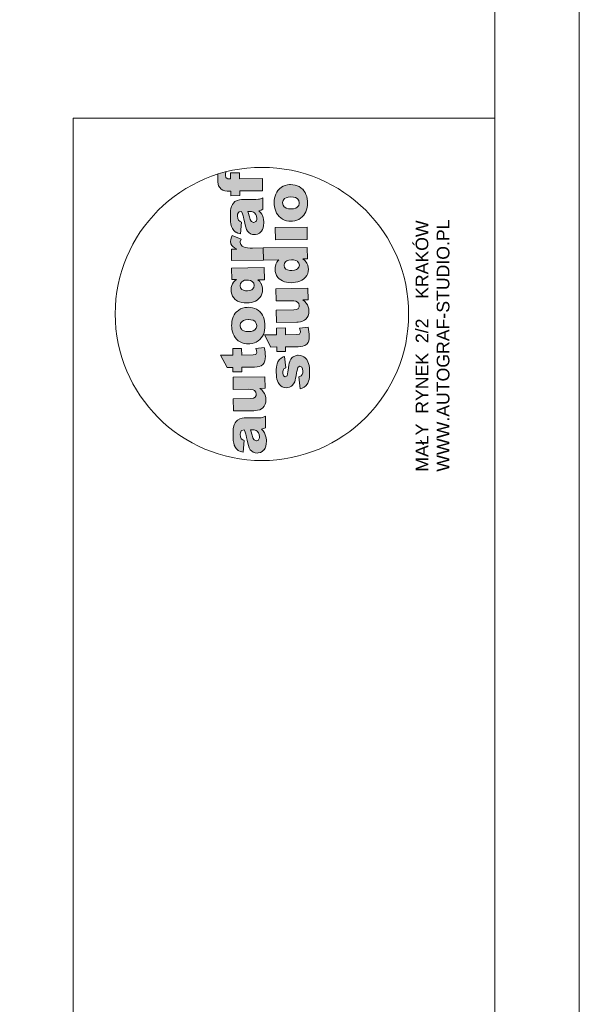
# Model space of a CAD drawing. Header units: millimetres. Extents: x 49908 to 79848, y -11883 to -3092.
# Tile 166 of 222: x 71184 to 71848, y -5334 to -4166. Entities that reach past the tile are written whole.
import ezdxf

# ---------------------------------------------------------------- set-up
doc = ezdxf.new("R2010")
doc.units = ezdxf.units.MM
doc.layers.add('A_CIENKA', color=9, linetype='Continuous', lineweight=9)
doc.styles.add('Arial', font='arial.ttf')

msp = doc.modelspace()

# ---------------------------------------------------------------- hatches: boundary and pattern name
at = {"layer": 'A_CIENKA'}
h = msp.add_hatch(color=2, dxfattribs=at)
h.dxf.hatch_style = 1
h.paths.add_polyline_path([(71450.9, -4638.3), (71450.5, -4638.3), (71447.9, -4638.7), (71445.2, -4639.5), (71445.1, -4639.5), (71442.6, -4640.8), (71440.8, -4642.5), (71439.6, -4644), (71438.5, -4646.4), (71437.8, -4649.1), (71437.5, -4651.1), (71437.3, -4653.5), (71437.2, -4656.4), (71437.2, -4659.5), (71437.3, -4661.9), (71437.5, -4664.6), (71437.9, -4667.1), (71438, -4667.6), (71438.7, -4670.4), (71439.7, -4672.5), (71439.8, -4672.8), (71441.5, -4675.1), (71443.3, -4676.7), (71444, -4677.1), (71446.2, -4678.2), (71449.1, -4678.9), (71450.4, -4665.1), (71448.8, -4664.4), (71446.9, -4662.8), (71446.1, -4660.6), (71445.8, -4657.5), (71445.9, -4655.8), (71446.8, -4653.7), (71447.7, -4653), (71450.5, -4652.5), (71451.5, -4655.2), (71452.3, -4657.6), (71452.3, -4657.6), (71452.7, -4659.2), (71453.3, -4661.5), (71454, -4664.5), (71454.7, -4668.2), (71455.5, -4671.1), (71456.5, -4673.8), (71457.6, -4675.9), (71459, -4677.4), (71460.9, -4678.8), (71463.3, -4679.6), (71466.1, -4679.9), (71467.1, -4679.8), (71469.6, -4679.2), (71471.8, -4678.1), (71473.8, -4676.2), (71474, -4676), (71475.3, -4674), (71476.1, -4671.7), (71476.7, -4669), (71476.8, -4666), (71476.8, -4664.7), (71476.5, -4662), (71475.9, -4659.4), (71475.1, -4657), (71474.5, -4655.8), (71473, -4653.6), (71471.1, -4651.5), (71473.5, -4650.9), (71475.7, -4649.8), (71475.6, -4636.2), (71474, -4637), (71471.7, -4637.7), (71470.5, -4638), (71467.6, -4638.1)])
h.paths.add_polyline_path([(71462.2, -4652.5), (71464.5, -4653.2), (71465.7, -4654), (71467.5, -4656.1), (71468.3, -4658), (71468.7, -4660.6), (71468.6, -4661.9), (71467.6, -4664.1), (71467.3, -4664.5), (71464.9, -4665.4), (71464.5, -4665.3), (71462.2, -4664.2), (71461.9, -4663.8), (71460.8, -4661.9), (71459.8, -4658.6), (71459.5, -4657.5), (71458.7, -4654.9), (71457.9, -4652.4), (71460.2, -4652.4)], flags=16)
h.paths.add_polyline_path([(71463.3, -4613.8), (71461.3, -4614.8), (71458.3, -4615.2), (71437.5, -4615.4), (71437.7, -4630), (71461.7, -4629.7), (71463.4, -4629.6), (71466.3, -4629.2), (71468.8, -4628.5), (71471, -4627.5), (71472.7, -4626.1), (71474.2, -4624.3), (71475.3, -4622.1), (71476, -4619.6), (71476.2, -4616.7), (71476, -4614), (71475.4, -4611.4), (71474.5, -4609.2), (71473.1, -4607.1), (71471.3, -4605.1), (71469.1, -4603.2), (71475.2, -4603.1), (71475, -4589.6), (71437.2, -4590), (71437.4, -4604.5), (71455.6, -4604.3), (71458.3, -4604.4), (71460.9, -4604.9), (71462.8, -4605.8), (71464.2, -4607.6), (71464.8, -4610.1), (71464.6, -4611.7)])
h.paths.add_polyline_path([(71436.8, -4555.8), (71436.9, -4563.8), (71422.5, -4563.9), (71430.1, -4578.4), (71437.1, -4578.3), (71437.1, -4583.6), (71447.8, -4583.5), (71447.7, -4578.1), (71461, -4578), (71462.7, -4578), (71465.7, -4577.7), (71468.2, -4577.3), (71470.1, -4576.6), (71470.6, -4576.4), (71472.7, -4574.9), (71474.3, -4572.8), (71474.3, -4572.7), (71475.1, -4570.7), (71475.5, -4568.1), (71475.6, -4564.8), (71475.5, -4562.9), (71475.2, -4560.3), (71474.9, -4557.6), (71474.3, -4554.8), (71464.3, -4556), (71464.9, -4558.2), (71465.3, -4560.8), (71464.1, -4563), (71463.7, -4563.1), (71460.9, -4563.5), (71447.5, -4563.6), (71447.4, -4555.7)])
h.paths.add_polyline_path([(71442, -4511.9), (71441.5, -4512.3), (71439.9, -4514.1), (71438.6, -4516), (71437.5, -4518.2), (71436.6, -4520.7), (71436, -4523.3), (71435.7, -4526.1), (71435.6, -4529.1), (71435.7, -4530.7), (71436, -4533.5), (71436.6, -4536.2), (71437.4, -4538.6), (71438.4, -4540.9), (71439.8, -4542.9), (71441.6, -4545), (71443.5, -4546.6), (71445.6, -4548), (71447.9, -4549.1), (71450.4, -4549.9), (71453, -4550.3), (71455.7, -4550.4), (71457.3, -4550.4), (71460, -4550), (71462.5, -4549.3), (71464.8, -4548.3), (71466.9, -4546.9), (71468.9, -4545.3), (71470.7, -4543.4), (71472, -4541.4), (71473.2, -4539.2), (71474, -4536.8), (71474.7, -4534.3), (71475, -4531.5), (71475.1, -4528.6), (71475, -4526.6), (71474.7, -4523.8), (71474.2, -4521.2), (71473.3, -4518.7), (71472.3, -4516.5), (71470.9, -4514.5), (71469.3, -4512.6), (71469.2, -4512.5), (71467.3, -4510.8), (71465.2, -4509.4), (71462.9, -4508.3), (71460.4, -4507.6), (71457.8, -4507.1), (71455, -4507), (71453.9, -4507.1), (71451.1, -4507.4), (71448.6, -4508), (71446.2, -4509), (71444, -4510.3)])
h.paths.add_polyline_path([(71446.1, -4531.3), (71445.6, -4528.8), (71445.6, -4528.2), (71446.2, -4525.8), (71447.9, -4523.7), (71449.7, -4522.6), (71452.2, -4521.8), (71455.3, -4521.6), (71458.5, -4521.8), (71461, -4522.4), (71462.9, -4523.5), (71463.4, -4523.9), (71464.8, -4526.1), (71465.3, -4528.6), (71465.3, -4529.3), (71464.6, -4531.8), (71463, -4533.8), (71461.1, -4535), (71458.6, -4535.6), (71455.5, -4535.9), (71452.5, -4535.7), (71450, -4535.1), (71448.1, -4534), (71447.5, -4533.4)], flags=16)
h.paths.add_polyline_path([(71435.6, -4460.4), (71435.8, -4474), (71441.4, -4473.9), (71439.7, -4475.4), (71437.8, -4477.3), (71436.5, -4479.3), (71435.8, -4481.2), (71435.2, -4483.7), (71435.1, -4486.6), (71435.2, -4488.8), (71435.8, -4491.4), (71436.7, -4493.8), (71438.1, -4495.9), (71439.9, -4497.8), (71440.8, -4498.5), (71442.7, -4499.7), (71445, -4500.7), (71447.5, -4501.3), (71450.3, -4501.8), (71453.4, -4501.9), (71456.2, -4501.7), (71459, -4501.3), (71461.5, -4500.6), (71463.7, -4499.6), (71465.8, -4498.4), (71467.1, -4497.3), (71469, -4495.4), (71470.4, -4493.4), (71471.5, -4491.1), (71472.1, -4488.7), (71472.2, -4486.1), (71472, -4483.9), (71471.4, -4481.3), (71470.4, -4478.9), (71470.2, -4478.6), (71468.8, -4476.6), (71466.6, -4474.6), (71474.5, -4474.5), (71474.3, -4460)])
h.paths.add_polyline_path([(71446.1, -4484), (71445.5, -4481.3), (71446.1, -4478.8), (71447.6, -4476.7), (71448.7, -4475.9), (71451, -4475), (71454, -4474.7), (71455.5, -4474.7), (71458.1, -4475.3), (71460.1, -4476.4), (71461.7, -4478.5), (71462.2, -4481), (71461.8, -4483.5), (71460.3, -4485.6), (71459.5, -4486.2), (71457.3, -4487.1), (71454.3, -4487.4), (71452.1, -4487.3), (71449.5, -4486.8), (71447.6, -4485.8)], flags=16)
h.paths.add_polyline_path([(71460.5, -4436.7), (71457.6, -4436.7), (71454.5, -4436.5), (71451.8, -4436), (71449.7, -4435.4), (71448, -4434.6), (71448, -4434.5), (71446.3, -4432.7), (71445.6, -4430.2), (71445.8, -4429), (71446.7, -4426.1), (71436.3, -4421.8), (71435.4, -4423.9), (71434.6, -4426.4), (71434.4, -4428.8), (71434.4, -4429), (71434.8, -4431.7), (71435.9, -4433.9), (71436.8, -4434.9), (71438.8, -4436.4), (71441.6, -4437.9), (71435.4, -4438), (71435.5, -4451.6), (71473.3, -4451.1), (71473.1, -4436.6)])
h.paths.add_polyline_path([(71447.7, -4379.3), (71447.3, -4379.3), (71444.8, -4379.6), (71442.1, -4380.4), (71442, -4380.4), (71439.5, -4381.7), (71437.6, -4383.4), (71436.5, -4385), (71435.3, -4387.3), (71434.6, -4390), (71434.3, -4392), (71434.2, -4394.5), (71434.1, -4397.3), (71434.1, -4400.5), (71434.1, -4402.8), (71434.4, -4405.5), (71434.7, -4408), (71434.8, -4408.5), (71435.6, -4411.3), (71436.5, -4413.5), (71436.7, -4413.7), (71438.3, -4416), (71440.2, -4417.7), (71440.8, -4418), (71443.1, -4419.1), (71445.9, -4419.8), (71447.2, -4406), (71445.7, -4405.3), (71443.8, -4403.7), (71442.9, -4401.5), (71442.6, -4398.5), (71442.7, -4396.7), (71443.7, -4394.6), (71444.6, -4393.9), (71447.4, -4393.5), (71448.4, -4396.1), (71449.1, -4398.6), (71449.1, -4398.6), (71449.6, -4400.1), (71450.1, -4402.4), (71450.8, -4405.4), (71451.6, -4409.1), (71452.3, -4412), (71453.3, -4414.7), (71454.5, -4416.8), (71455.8, -4418.4), (71457.8, -4419.7), (71460.2, -4420.5), (71463, -4420.8), (71463.9, -4420.7), (71466.4, -4420.2), (71468.6, -4419), (71470.6, -4417.2), (71470.9, -4416.9), (71472.1, -4414.9), (71473, -4412.6), (71473.5, -4409.9), (71473.7, -4406.9), (71473.6, -4405.7), (71473.3, -4402.9), (71472.8, -4400.3), (71472, -4398), (71471.3, -4396.7), (71469.9, -4394.6), (71468, -4392.4), (71470.4, -4391.8), (71472.6, -4390.8), (71472.4, -4377.2), (71470.9, -4377.9), (71468.6, -4378.6), (71467.4, -4378.9), (71464.4, -4379.1)])
h.paths.add_polyline_path([(71454.7, -4393.4), (71457, -4393.3), (71459, -4393.5), (71461.4, -4394.1), (71462.6, -4394.9), (71464.3, -4397), (71465.1, -4398.9), (71465.5, -4401.5), (71465.4, -4402.8), (71464.5, -4405), (71464.1, -4405.4), (71461.7, -4406.3), (71461.3, -4406.3), (71459, -4405.1), (71458.7, -4404.8), (71457.7, -4402.8), (71456.6, -4399.6), (71456.3, -4398.4), (71455.5, -4395.8)], flags=16)
h.paths.add_polyline_path([(71434.3, -4347.7), (71434.3, -4354.6), (71433.4, -4354.6), (71431, -4354.5), (71428.8, -4353.3), (71428.2, -4350.5), (71428.3, -4349.2), (71428.6, -4346.3, 0.013685), (71419.4, -4348.9), (71419.2, -4351.4), (71419.1, -4353.8), (71419.1, -4355.9), (71419.2, -4358.3), (71419.6, -4361), (71420.2, -4363.1), (71421.4, -4365.1), (71423.1, -4366.9), (71425, -4368), (71427.7, -4368.7), (71430.2, -4369.1), (71432.8, -4369.2), (71434.5, -4369.1), (71434.6, -4374.6), (71445.2, -4374.4), (71445.1, -4369), (71472.3, -4368.7), (71472.1, -4354.2), (71445, -4354.5), (71444.9, -4347.6)])
h.paths.add_polyline_path([(71490.3, -4368.5), (71489, -4370.5), (71487.9, -4372.7), (71487, -4375.1), (71486.4, -4377.7), (71486.1, -4380.5), (71486, -4383.5), (71486.1, -4385.1), (71486.4, -4387.9), (71487, -4390.6), (71487.8, -4393), (71488.9, -4395.3), (71490.2, -4397.3), (71492, -4399.4), (71493.9, -4401), (71496, -4402.4), (71498.3, -4403.5), (71500.8, -4404.3), (71503.4, -4404.7), (71506.2, -4404.8), (71507.8, -4404.8), (71510.4, -4404.4), (71512.9, -4403.7), (71515.2, -4402.7), (71517.3, -4401.4), (71519.3, -4399.7), (71521.1, -4397.7), (71522.5, -4395.8), (71523.6, -4393.6), (71524.5, -4391.3), (71525.1, -4388.7), (71525.5, -4385.9), (71525.5, -4383), (71525.5, -4381.1), (71525.2, -4378.2), (71524.6, -4375.6), (71523.7, -4373.1), (71522.7, -4370.9), (71521.3, -4368.9), (71519.8, -4367), (71519.7, -4366.9), (71517.7, -4365.2), (71515.6, -4363.8), (71513.3, -4362.8), (71510.8, -4362), (71508.2, -4361.6), (71505.4, -4361.4), (71504.3, -4361.5), (71501.6, -4361.8), (71499, -4362.4), (71496.7, -4363.4), (71494.5, -4364.7), (71492.4, -4366.3), (71491.9, -4366.7)])
h.paths.add_polyline_path([(71496, -4383.2), (71496, -4382.6), (71496.7, -4380.2), (71498.3, -4378.1), (71500.1, -4377), (71502.6, -4376.3), (71505.7, -4376), (71508.9, -4376.2), (71511.4, -4376.8), (71513.3, -4377.9), (71513.8, -4378.4), (71515.3, -4380.5), (71515.8, -4383), (71515.7, -4383.7), (71515.1, -4386.1), (71513.4, -4388.2), (71513.4, -4388.2), (71511.5, -4389.3), (71509, -4390.1), (71506, -4390.3), (71502.9, -4390.2), (71500.4, -4389.5), (71498.5, -4388.3), (71497.9, -4387.8), (71496.5, -4385.7)], flags=16)
h.paths.add_polyline_path([(71487.3, -4412.5), (71487.4, -4427), (71525.2, -4426.6), (71525.1, -4412.1)])
h.paths.add_polyline_path([(71473.1, -4436.6), (71473.3, -4451.1), (71491.5, -4450.9), (71490.9, -4451.4), (71489.3, -4453.5), (71488.1, -4455.9), (71487.8, -4456.7), (71487.2, -4459.3), (71487, -4462.1), (71487.2, -4464.6), (71487.8, -4467.1), (71488.8, -4469.4), (71490.3, -4471.5), (71492.1, -4473.4), (71493.7, -4474.6), (71495.8, -4475.8), (71498.1, -4476.7), (71500.6, -4477.3), (71503.5, -4477.7), (71506.6, -4477.8), (71508.6, -4477.7), (71511.3, -4477.3), (71513.9, -4476.7), (71516.4, -4475.9), (71518.7, -4474.8), (71520.8, -4473.5), (71521.4, -4473), (71523.3, -4471.2), (71524.7, -4469.2), (71525.8, -4466.9), (71526.3, -4464.4), (71526.5, -4461.6), (71526.4, -4459.7), (71525.8, -4457.1), (71524.8, -4454.7), (71524, -4453.5), (71522.3, -4451.6), (71519.9, -4449.6), (71525.5, -4449.5), (71525.3, -4435.9)])
h.paths.add_polyline_path([(71503.5, -4451), (71506.5, -4450.7), (71509.1, -4450.8), (71511.7, -4451.4), (71513.7, -4452.5), (71515.3, -4454.5), (71515.9, -4457), (71515.4, -4459.4), (71513.7, -4461.4), (71512.4, -4462.2), (71510.1, -4463), (71507, -4463.3), (71504.4, -4463.2), (71501.8, -4462.6), (71499.9, -4461.6), (71498.4, -4459.9), (71497.7, -4457.3), (71498.3, -4454.7), (71499.9, -4452.6), (71501.1, -4451.8)], flags=16)
h.paths.add_polyline_path([(71488.1, -4485), (71488.3, -4499.4), (71506.5, -4499.2), (71509.2, -4499.3), (71511.8, -4499.8), (71513.7, -4500.8), (71515.1, -4502.5), (71515.7, -4505), (71515.5, -4506.6), (71514.3, -4508.7), (71514.2, -4508.7), (71512.3, -4509.7), (71509.2, -4510.1), (71488.4, -4510.4), (71488.6, -4524.9), (71512.7, -4524.6), (71514.3, -4524.6), (71517.2, -4524.2), (71519.7, -4523.5), (71521.9, -4522.4), (71523.6, -4521.1), (71525.1, -4519.3), (71526.3, -4517), (71526.9, -4514.5), (71527.1, -4511.7), (71526.9, -4508.9), (71526.3, -4506.3), (71525.4, -4504.1), (71525.4, -4504), (71524, -4502), (71522.2, -4500.1), (71520, -4498.1), (71526.1, -4498), (71525.9, -4484.5)])
h.paths.add_polyline_path([(71499.4, -4539.5), (71499.3, -4531.5), (71488.7, -4531.7), (71488.8, -4539.6), (71474.4, -4539.8), (71482, -4554.2), (71489, -4554.1), (71489, -4559.5), (71499.6, -4559.3), (71499.6, -4554), (71512.9, -4553.8), (71514.5, -4553.8), (71517.6, -4553.6), (71520.1, -4553.1), (71522, -4552.5), (71522.5, -4552.3), (71524.6, -4550.8), (71526.2, -4548.7), (71526.9, -4546.6), (71527.4, -4543.9), (71527.5, -4540.7), (71527.4, -4538.8), (71527.2, -4536.1), (71526.7, -4533.5), (71526.2, -4530.7), (71516.2, -4531.9), (71516.8, -4534), (71517.2, -4536.6), (71516, -4538.8), (71515.6, -4539), (71512.8, -4539.3)])
h.paths.add_polyline_path([(71508.7, -4565.6), (71507.5, -4566.6), (71505.9, -4568.6), (71504.6, -4571.1), (71504.5, -4571.3), (71503.9, -4573.2), (71503.3, -4575.7), (71502.9, -4578.6), (71502.5, -4581.9), (71502.3, -4583.3), (71501.8, -4586.2), (71501.2, -4588.2), (71499.2, -4589.5), (71497, -4588.4), (71496.6, -4587.6), (71496.1, -4584.8), (71496.3, -4583.1), (71497.2, -4580.7), (71497.6, -4580.2), (71499.9, -4578.9), (71498.4, -4565.2), (71496.8, -4565.9), (71494.4, -4567.2), (71492.5, -4568.8), (71491.9, -4569.5), (71490.4, -4571.7), (71489.4, -4574.2), (71489, -4575.7), (71488.7, -4578), (71488.5, -4580.9), (71488.5, -4584.2), (71488.6, -4587), (71488.9, -4589.8), (71489.3, -4592.3), (71489.9, -4594.4), (71490.8, -4596.4), (71492.3, -4598.6), (71494, -4600.3), (71495.4, -4601.3), (71497.8, -4602.1), (71500.5, -4602.4), (71501.8, -4602.3), (71504.3, -4601.7), (71506.6, -4600.4), (71507.3, -4599.6), (71509.1, -4597.7), (71510.3, -4595.3), (71510.9, -4593.6), (71511.4, -4591.2), (71512, -4588.3), (71512.6, -4584.9), (71512.9, -4583.3), (71513.5, -4580.3), (71514, -4578.6), (71514.3, -4578.1), (71516.5, -4576.9), (71518.7, -4578.1), (71519.6, -4579.9), (71520, -4582.7), (71519.9, -4584.7), (71519, -4586.9), (71517.8, -4588.2), (71515.4, -4589.5), (71516.9, -4603.8), (71519.3, -4603), (71521.6, -4601.8), (71523.6, -4600.1), (71525.2, -4598.1), (71525.9, -4596.9), (71526.7, -4594.8), (71527.3, -4592.5), (71527.7, -4589.8), (71528, -4586.7), (71528, -4583.3), (71528, -4581.9), (71527.8, -4578.9), (71527.4, -4576.2), (71526.8, -4573.8), (71526, -4571.7), (71526, -4571.6), (71524.6, -4569.1), (71522.9, -4567.1), (71521, -4565.6), (71519.7, -4564.8), (71517.2, -4564), (71514.6, -4563.7), (71513.6, -4563.8), (71511.1, -4564.4)])

# ---------------------------------------------------------------- linework, layer by layer
at = {"layer": 'A_CIENKA', "color": 2}
for p, q in [((71247.7, -4282.6), (71247.7, -7192.6)), ((71747.7, -4282.6), (71747.7, -7192.6))]:
    msp.add_line(p, q, dxfattribs=at)
at = {"layer": 'A_CIENKA', "color": 2, "lineweight": 0}
for p, q in [((71419.2, -4351.4), (71419.1, -4353.8)), ((71419.1, -4353.8), (71419.1, -4355.9)), ((71419.1, -4355.9), (71419.2, -4358.3)), ((71419.4, -4348.9), (71419.2, -4351.4)), ((71428.2, -4350.5), (71428.3, -4349.2)), ((71428.8, -4353.1), (71428.2, -4350.5)), ((71428.3, -4349.2), (71428.6, -4346.3)), ((71428.9, -4353.3), (71428.8, -4353.1)), ((71431, -4354.5), (71428.9, -4353.3)), ((71433.4, -4354.6), (71431, -4354.5)), ((71434.3, -4354.6), (71433.4, -4354.6)), ((71444.9, -4347.6), (71434.3, -4347.7)), ((71434.3, -4347.7), (71434.3, -4354.6)), ((71445, -4354.5), (71444.9, -4347.6)), ((71472.1, -4354.2), (71445, -4354.5)), ((71472.3, -4368.7), (71472.1, -4354.2)), ((71419.2, -4358.3), (71419.6, -4361)), ((71419.6, -4361), (71420.2, -4363.1)), ((71420.2, -4363.1), (71421.4, -4365.1)), ((71421.4, -4365.1), (71423.1, -4366.9)), ((71423.1, -4366.9), (71425, -4368)), ((71425, -4368), (71427.7, -4368.7)), ((71491.9, -4366.7), (71490.3, -4368.5)), ((71492.4, -4366.3), (71491.9, -4366.7)), ((71494.5, -4364.7), (71492.4, -4366.3)), ((71496.7, -4363.4), (71494.5, -4364.7)), ((71499, -4362.4), (71496.7, -4363.4)), ((71501.6, -4361.8), (71499, -4362.4)), ((71504.3, -4361.5), (71501.6, -4361.8)), ((71505.4, -4361.4), (71504.3, -4361.5)), ((71508.2, -4361.6), (71505.4, -4361.4)), ((71510.8, -4362), (71508.2, -4361.6)), ((71513.3, -4362.8), (71510.8, -4362)), ((71515.6, -4363.8), (71513.3, -4362.8)), ((71517.7, -4365.2), (71515.6, -4363.8)), ((71519.7, -4366.9), (71517.7, -4365.2)), ((71519.8, -4367), (71519.7, -4366.9)), ((71521.3, -4368.9), (71519.8, -4367)), ((71427.7, -4368.7), (71430.2, -4369.1)), ((71430.2, -4369.1), (71432.8, -4369.2)), ((71432.8, -4369.2), (71434.5, -4369.1)), ((71434.5, -4369.1), (71434.6, -4374.6)), ((71434.6, -4374.6), (71445.2, -4374.4)), ((71444.8, -4379.6), (71442.1, -4380.4)), ((71447.3, -4379.3), (71444.8, -4379.6)), ((71445.1, -4369), (71472.3, -4368.7)), ((71445.2, -4374.4), (71445.1, -4369)), ((71447.7, -4379.3), (71447.3, -4379.3)), ((71464.4, -4379.1), (71447.7, -4379.3)), ((71467.4, -4378.9), (71464.4, -4379.1)), ((71468.6, -4378.6), (71467.4, -4378.9)), ((71470.9, -4377.9), (71468.6, -4378.6)), ((71472.4, -4377.2), (71470.9, -4377.9)), ((71472.6, -4390.8), (71472.4, -4377.2)), ((71486.4, -4377.7), (71486.1, -4380.5)), ((71487, -4375.1), (71486.4, -4377.7)), ((71487.9, -4372.7), (71487, -4375.1)), ((71489, -4370.5), (71487.9, -4372.7)), ((71490.3, -4368.5), (71489, -4370.5)), ((71496.7, -4380.2), (71498.3, -4378.1)), ((71498.3, -4378.1), (71500.1, -4377)), ((71500.1, -4377), (71502.6, -4376.3)), ((71502.6, -4376.3), (71505.6, -4376)), ((71505.6, -4376), (71505.8, -4376)), ((71505.8, -4376), (71508.9, -4376.2)), ((71508.9, -4376.2), (71511.4, -4376.8)), ((71511.4, -4376.8), (71513.3, -4377.9)), ((71513.3, -4377.9), (71513.8, -4378.4)), ((71513.8, -4378.4), (71515.3, -4380.5)), ((71522.7, -4370.9), (71521.3, -4368.9)), ((71523.7, -4373.1), (71522.7, -4370.9)), ((71524.6, -4375.6), (71523.7, -4373.1)), ((71525.2, -4378.2), (71524.6, -4375.6)), ((71525.5, -4381.1), (71525.2, -4378.2)), ((71434.6, -4390), (71434.3, -4392)), ((71435.3, -4387.3), (71434.6, -4390)), ((71436.5, -4385), (71435.3, -4387.3)), ((71437.6, -4383.4), (71436.5, -4385)), ((71439.5, -4381.7), (71437.6, -4383.4)), ((71442, -4380.4), (71439.5, -4381.7)), ((71442.1, -4380.4), (71442, -4380.4)), ((71470.4, -4391.8), (71472.6, -4390.8)), ((71486.1, -4380.5), (71486, -4383.5)), ((71486, -4383.5), (71486.1, -4385.1)), ((71486.1, -4385.1), (71486.4, -4387.9)), ((71486.4, -4387.9), (71487, -4390.6)), ((71487, -4390.6), (71487.8, -4393)), ((71496, -4382.6), (71496.7, -4380.2)), ((71496, -4383.2), (71496, -4382.6)), ((71496.5, -4385.7), (71496, -4383.2)), ((71497.9, -4387.8), (71496.5, -4385.7)), ((71498.5, -4388.3), (71497.9, -4387.8)), ((71500.4, -4389.5), (71498.5, -4388.3)), ((71502.9, -4390.2), (71500.4, -4389.5)), ((71506, -4390.3), (71502.9, -4390.2)), ((71509, -4390.1), (71506, -4390.3)), ((71511.5, -4389.3), (71509, -4390.1)), ((71513.4, -4388.2), (71511.5, -4389.3)), ((71515.1, -4386.1), (71513.4, -4388.2)), ((71513.4, -4388.2), (71513.4, -4388.2)), ((71515.7, -4383.7), (71515.1, -4386.1)), ((71515.3, -4380.5), (71515.8, -4383)), ((71515.8, -4383), (71515.7, -4383.7)), ((71523.6, -4393.6), (71524.5, -4391.3)), ((71524.5, -4391.3), (71525.1, -4388.7)), ((71525.1, -4388.7), (71525.5, -4385.9)), ((71525.5, -4383), (71525.5, -4381.1)), ((71525.5, -4385.9), (71525.5, -4383)), ((71434.2, -4394.5), (71434.1, -4397.3)), ((71434.1, -4397.3), (71434.1, -4400.5)), ((71434.1, -4400.5), (71434.1, -4402.8)), ((71434.1, -4402.8), (71434.4, -4405.5)), ((71434.3, -4392), (71434.2, -4394.5)), ((71442.6, -4398.5), (71442.7, -4396.7)), ((71442.9, -4401.5), (71442.6, -4398.5)), ((71442.7, -4396.7), (71443.7, -4394.6)), ((71443.7, -4403.7), (71442.9, -4401.5)), ((71443.7, -4394.6), (71444.6, -4393.9)), ((71444.6, -4393.9), (71447.4, -4393.5)), ((71447.4, -4393.5), (71447.4, -4393.5)), ((71447.4, -4393.5), (71448.4, -4396.1)), ((71448.4, -4396.1), (71449.1, -4398.6)), ((71449.1, -4398.6), (71449.1, -4398.6)), ((71449.1, -4398.6), (71449.6, -4400.1)), ((71449.6, -4400.1), (71450.1, -4402.4)), ((71450.1, -4402.4), (71450.8, -4405.4)), ((71454.7, -4393.4), (71457, -4393.3)), ((71455.5, -4395.8), (71454.7, -4393.4)), ((71456.3, -4398.4), (71455.5, -4395.8)), ((71456.6, -4399.6), (71456.3, -4398.4)), ((71457.7, -4402.8), (71456.6, -4399.6)), ((71457, -4393.3), (71459, -4393.5)), ((71458.7, -4404.8), (71457.7, -4402.8)), ((71459, -4393.5), (71461.4, -4394.1)), ((71461.4, -4394.1), (71462.6, -4394.9)), ((71462.6, -4394.9), (71464.3, -4397)), ((71464.3, -4397), (71465.1, -4398.9)), ((71465.4, -4402.8), (71464.5, -4405)), ((71465.1, -4398.9), (71465.5, -4401.5)), ((71465.5, -4401.5), (71465.4, -4402.8)), ((71468, -4392.4), (71470.4, -4391.8)), ((71469.9, -4394.6), (71468, -4392.4)), ((71471.3, -4396.7), (71469.9, -4394.6)), ((71472, -4398), (71471.3, -4396.7)), ((71472.8, -4400.3), (71472, -4398)), ((71473.3, -4402.9), (71472.8, -4400.3)), ((71473.6, -4405.7), (71473.3, -4402.9)), ((71487.8, -4393), (71488.9, -4395.3)), ((71488.9, -4395.3), (71490.2, -4397.3)), ((71490.2, -4397.3), (71491.8, -4399.2)), ((71491.8, -4399.2), (71491.9, -4399.3)), ((71491.9, -4399.3), (71493.9, -4401)), ((71493.9, -4401), (71496, -4402.4)), ((71496, -4402.4), (71498.3, -4403.5)), ((71512.9, -4403.7), (71515.2, -4402.7)), ((71515.2, -4402.7), (71517.3, -4401.4)), ((71517.3, -4401.4), (71519.3, -4399.7)), ((71519.3, -4399.7), (71521.1, -4397.7)), ((71521.1, -4397.7), (71522.5, -4395.8)), ((71522.5, -4395.8), (71523.6, -4393.6)), ((71434.4, -4405.5), (71434.7, -4408)), ((71434.7, -4408), (71434.8, -4408.5)), ((71434.8, -4408.5), (71435.6, -4411.3)), ((71435.6, -4411.3), (71436.5, -4413.5)), ((71436.5, -4413.5), (71436.7, -4413.7)), ((71436.7, -4413.7), (71438.3, -4416)), ((71443.8, -4403.8), (71443.7, -4403.7)), ((71445.7, -4405.3), (71443.8, -4403.8)), ((71447.2, -4406), (71445.7, -4405.3)), ((71445.9, -4419.8), (71447.2, -4406)), ((71450.8, -4405.4), (71451.6, -4409.1)), ((71451.6, -4409.1), (71452.3, -4412)), ((71452.3, -4412), (71453.3, -4414.7)), ((71453.3, -4414.7), (71454.5, -4416.8)), ((71459, -4405.1), (71458.7, -4404.8)), ((71461.3, -4406.3), (71459, -4405.1)), ((71461.7, -4406.3), (71461.3, -4406.3)), ((71464.1, -4405.4), (71461.7, -4406.3)), ((71464.5, -4405), (71464.1, -4405.4)), ((71472.1, -4414.9), (71473, -4412.6)), ((71473, -4412.6), (71473.5, -4409.9)), ((71473.5, -4409.9), (71473.7, -4406.9)), ((71473.7, -4406.9), (71473.6, -4405.7)), ((71525.1, -4412.1), (71487.3, -4412.5)), ((71487.3, -4412.5), (71487.4, -4427)), ((71498.3, -4403.5), (71500.8, -4404.3)), ((71500.8, -4404.3), (71503.4, -4404.7)), ((71503.4, -4404.7), (71506.2, -4404.8)), ((71506.2, -4404.8), (71507.8, -4404.8)), ((71507.8, -4404.8), (71510.4, -4404.4)), ((71510.4, -4404.4), (71512.9, -4403.7)), ((71525.2, -4426.6), (71525.1, -4412.1)), ((71434.6, -4426.4), (71434.4, -4428.8)), ((71435.4, -4423.9), (71434.6, -4426.4)), ((71436.3, -4421.8), (71435.4, -4423.9)), ((71446.7, -4426.1), (71436.3, -4421.8)), ((71438.3, -4416), (71440.2, -4417.7)), ((71440.2, -4417.7), (71440.8, -4418)), ((71440.8, -4418), (71443.1, -4419.1)), ((71443.1, -4419.1), (71445.9, -4419.8)), ((71445.8, -4429), (71446.7, -4426.1)), ((71454.5, -4416.8), (71455.8, -4418.4)), ((71455.8, -4418.4), (71457.8, -4419.7)), ((71457.8, -4419.7), (71460.2, -4420.5)), ((71460.2, -4420.5), (71463, -4420.8)), ((71463, -4420.8), (71463.9, -4420.7)), ((71463.9, -4420.7), (71466.4, -4420.2)), ((71466.4, -4420.2), (71468.6, -4419)), ((71468.6, -4419), (71470.6, -4417.2)), ((71470.6, -4417.2), (71470.9, -4416.9)), ((71470.9, -4416.9), (71472.1, -4414.9)), ((71487.4, -4427), (71525.2, -4426.6)), ((71434.4, -4428.8), (71434.4, -4429)), ((71434.4, -4429), (71434.8, -4431.7)), ((71434.8, -4431.7), (71435.9, -4433.9)), ((71441.6, -4437.9), (71435.4, -4438)), ((71435.4, -4438), (71435.5, -4451.6)), ((71435.9, -4433.9), (71436.8, -4434.9)), ((71436.8, -4434.9), (71438.8, -4436.4)), ((71438.8, -4436.4), (71441.6, -4437.9)), ((71445.6, -4430.2), (71445.8, -4429)), ((71446.3, -4432.7), (71445.6, -4430.2)), ((71448, -4434.5), (71446.3, -4432.7)), ((71448, -4434.6), (71448, -4434.5)), ((71449.7, -4435.4), (71448, -4434.6)), ((71451.8, -4436), (71449.7, -4435.4)), ((71454.5, -4436.5), (71451.8, -4436)), ((71457.6, -4436.7), (71454.5, -4436.5)), ((71460.5, -4436.7), (71457.6, -4436.7)), ((71473.1, -4436.6), (71460.5, -4436.7)), ((71525.3, -4435.9), (71473.1, -4436.6)), ((71473.3, -4451.1), (71473.1, -4436.6)), ((71473.1, -4436.6), (71473.3, -4451.1)), ((71525.5, -4449.5), (71525.3, -4435.9)), ((71519.9, -4449.6), (71525.5, -4449.5)), ((71522.3, -4451.6), (71519.9, -4449.6)), ((71435.5, -4451.6), (71473.3, -4451.1)), ((71474.3, -4460), (71435.6, -4460.4)), ((71435.6, -4460.4), (71435.8, -4474)), ((71473.3, -4451.1), (71491.5, -4450.9)), ((71474.5, -4474.5), (71474.3, -4460)), ((71487.2, -4459.3), (71487, -4462.1)), ((71487.8, -4456.7), (71487.2, -4459.3)), ((71488.1, -4455.9), (71487.8, -4456.7)), ((71489.3, -4453.5), (71488.1, -4455.9)), ((71490.9, -4451.4), (71489.3, -4453.5)), ((71491.5, -4450.9), (71490.9, -4451.4)), ((71497.8, -4457.2), (71498.3, -4454.7)), ((71497.8, -4457.4), (71497.8, -4457.2)), ((71498.4, -4459.9), (71497.8, -4457.4)), ((71498.3, -4454.7), (71499.9, -4452.6)), ((71499.9, -4461.6), (71498.4, -4459.9)), ((71499.9, -4452.6), (71501.1, -4451.8)), ((71501.1, -4451.8), (71503.5, -4451)), ((71503.5, -4451), (71506.5, -4450.7)), ((71506.5, -4450.7), (71509.1, -4450.8)), ((71509.1, -4450.8), (71511.7, -4451.4)), ((71511.7, -4451.4), (71513.6, -4452.4)), ((71513.7, -4461.4), (71512.4, -4462.2)), ((71513.6, -4452.4), (71513.7, -4452.5)), ((71513.7, -4452.5), (71515.3, -4454.5)), ((71515.4, -4459.4), (71513.7, -4461.4)), ((71515.3, -4454.5), (71515.9, -4457)), ((71515.9, -4457), (71515.4, -4459.4)), ((71524, -4453.5), (71522.3, -4451.6)), ((71524.8, -4454.7), (71524, -4453.5)), ((71525.8, -4457.1), (71524.8, -4454.7)), ((71526.4, -4459.7), (71525.8, -4457.1)), ((71526.5, -4461.6), (71526.4, -4459.7)), ((71487, -4462.1), (71487.2, -4464.6)), ((71487.2, -4464.6), (71487.8, -4467.1)), ((71487.8, -4467.1), (71488.8, -4469.4)), ((71488.8, -4469.4), (71490.3, -4471.5)), ((71490.3, -4471.5), (71492.1, -4473.4)), ((71501.8, -4462.6), (71499.9, -4461.6)), ((71504.4, -4463.2), (71501.8, -4462.6)), ((71507, -4463.3), (71504.4, -4463.2)), ((71510.1, -4463), (71507, -4463.3)), ((71512.4, -4462.2), (71510.1, -4463)), ((71520.8, -4473.5), (71521.4, -4473)), ((71521.4, -4473), (71523.3, -4471.2)), ((71523.3, -4471.2), (71524.7, -4469.2)), ((71524.7, -4469.2), (71525.8, -4466.9)), ((71525.8, -4466.9), (71526.3, -4464.4)), ((71526.3, -4464.4), (71526.5, -4461.6)), ((71435.2, -4483.7), (71435.1, -4486.6)), ((71435.8, -4481.2), (71435.2, -4483.7)), ((71435.8, -4474), (71441.4, -4473.9)), ((71436.5, -4479.3), (71435.8, -4481.2)), ((71437.8, -4477.3), (71436.5, -4479.3)), ((71439.7, -4475.4), (71437.8, -4477.3)), ((71441.4, -4473.9), (71439.7, -4475.4)), ((71445.5, -4481.3), (71446.1, -4478.8)), ((71445.5, -4481.4), (71445.5, -4481.3)), ((71446.1, -4484), (71445.5, -4481.4)), ((71446.1, -4478.8), (71447.6, -4476.7)), ((71447.6, -4485.8), (71446.1, -4484)), ((71447.6, -4476.7), (71448.7, -4475.9)), ((71448.7, -4475.9), (71451, -4475)), ((71451, -4475), (71454, -4474.7)), ((71454, -4474.7), (71455.5, -4474.7)), ((71455.5, -4474.7), (71458.1, -4475.3)), ((71458.1, -4475.3), (71460.1, -4476.4)), ((71460.1, -4476.4), (71461.7, -4478.5)), ((71461.8, -4483.5), (71460.3, -4485.6)), ((71461.7, -4478.5), (71462.2, -4481)), ((71462.2, -4481), (71461.8, -4483.5)), ((71466.6, -4474.6), (71474.5, -4474.5)), ((71468.8, -4476.6), (71466.6, -4474.6)), ((71470.2, -4478.6), (71468.8, -4476.6)), ((71470.4, -4478.9), (71470.2, -4478.6)), ((71471.4, -4481.3), (71470.4, -4478.9)), ((71472, -4483.9), (71471.4, -4481.3)), ((71472.2, -4486.1), (71472, -4483.9)), ((71525.9, -4484.5), (71488.1, -4485)), ((71488.1, -4485), (71488.3, -4499.4)), ((71492.1, -4473.4), (71493.7, -4474.6)), ((71493.7, -4474.6), (71495.8, -4475.8)), ((71495.8, -4475.8), (71498.1, -4476.7)), ((71498.1, -4476.7), (71500.6, -4477.3)), ((71500.6, -4477.3), (71503.5, -4477.7)), ((71503.5, -4477.7), (71506.6, -4477.8)), ((71506.6, -4477.8), (71508.6, -4477.7)), ((71508.6, -4477.7), (71511.3, -4477.3)), ((71511.3, -4477.3), (71513.9, -4476.7)), ((71513.9, -4476.7), (71516.4, -4475.9)), ((71516.4, -4475.9), (71518.7, -4474.8)), ((71518.7, -4474.8), (71520.8, -4473.5)), ((71526.1, -4498), (71525.9, -4484.5)), ((71435.1, -4486.6), (71435.2, -4488.8)), ((71435.2, -4488.8), (71435.8, -4491.4)), ((71435.8, -4491.4), (71436.7, -4493.8)), ((71436.7, -4493.8), (71438.1, -4495.9)), ((71438.1, -4495.9), (71439.9, -4497.8)), ((71449.5, -4486.8), (71447.6, -4485.8)), ((71452.1, -4487.3), (71449.5, -4486.8)), ((71454.3, -4487.4), (71452.1, -4487.3)), ((71457.3, -4487.1), (71454.3, -4487.4)), ((71459.5, -4486.2), (71457.3, -4487.1)), ((71460.3, -4485.6), (71459.5, -4486.2)), ((71467.1, -4497.3), (71469, -4495.4)), ((71469, -4495.4), (71470.4, -4493.4)), ((71470.4, -4493.4), (71471.5, -4491.1)), ((71471.5, -4491.1), (71472.1, -4488.7)), ((71472.1, -4488.7), (71472.2, -4486.1)), ((71439.9, -4497.8), (71440.8, -4498.5)), ((71440.8, -4498.5), (71442.7, -4499.7)), ((71442.7, -4499.7), (71445, -4500.7)), ((71445, -4500.7), (71447.5, -4501.3)), ((71448.6, -4508), (71446.2, -4509)), ((71447.5, -4501.3), (71450.3, -4501.8)), ((71451.1, -4507.4), (71448.6, -4508)), ((71450.3, -4501.8), (71453.4, -4501.9)), ((71453.9, -4507.1), (71451.1, -4507.4)), ((71453.4, -4501.9), (71456.2, -4501.7)), ((71455, -4507), (71453.9, -4507.1)), ((71457.8, -4507.1), (71455, -4507)), ((71456.2, -4501.7), (71459, -4501.3)), ((71460.4, -4507.6), (71457.8, -4507.1)), ((71459, -4501.3), (71461.5, -4500.6)), ((71462.9, -4508.3), (71460.4, -4507.6)), ((71461.5, -4500.6), (71463.7, -4499.6)), ((71463.7, -4499.6), (71465.8, -4498.4)), ((71465.8, -4498.4), (71467.1, -4497.3)), ((71488.3, -4499.4), (71506.5, -4499.2)), ((71506.5, -4499.2), (71509.2, -4499.3)), ((71509.2, -4499.3), (71511.8, -4499.8)), ((71511.8, -4499.8), (71513.7, -4500.8)), ((71513.7, -4500.8), (71515.1, -4502.5)), ((71515.5, -4506.6), (71514.3, -4508.7)), ((71515.1, -4502.5), (71515.7, -4505)), ((71515.7, -4505), (71515.5, -4506.6)), ((71520, -4498.1), (71526.1, -4498)), ((71522.2, -4500.1), (71520, -4498.1)), ((71524, -4502), (71522.2, -4500.1)), ((71525.4, -4504), (71524, -4502)), ((71525.4, -4504.1), (71525.4, -4504)), ((71526.3, -4506.3), (71525.4, -4504.1)), ((71526.9, -4508.9), (71526.3, -4506.3)), ((71437.5, -4518.2), (71436.6, -4520.7)), ((71438.6, -4516), (71437.5, -4518.2)), ((71439.9, -4514.1), (71438.6, -4516)), ((71441.5, -4512.3), (71439.9, -4514.1)), ((71442, -4511.9), (71441.5, -4512.3)), ((71444, -4510.3), (71442, -4511.9)), ((71446.2, -4509), (71444, -4510.3)), ((71465.2, -4509.4), (71462.9, -4508.3)), ((71467.3, -4510.8), (71465.2, -4509.4)), ((71469.2, -4512.5), (71467.3, -4510.8)), ((71469.3, -4512.6), (71469.2, -4512.5)), ((71470.9, -4514.5), (71469.3, -4512.6)), ((71472.3, -4516.5), (71470.9, -4514.5)), ((71473.3, -4518.7), (71472.3, -4516.5)), ((71474.2, -4521.2), (71473.3, -4518.7)), ((71509.2, -4510.1), (71488.4, -4510.4)), ((71488.4, -4510.4), (71488.6, -4524.9)), ((71512.3, -4509.7), (71509.2, -4510.1)), ((71514.2, -4508.7), (71512.3, -4509.7)), ((71514.3, -4508.7), (71514.2, -4508.7)), ((71523.6, -4521.1), (71525.1, -4519.3)), ((71525.1, -4519.3), (71526.3, -4517)), ((71526.3, -4517), (71526.9, -4514.5)), ((71527.1, -4511.7), (71526.9, -4508.9)), ((71526.9, -4514.5), (71527.1, -4511.7)), ((71435.7, -4526.1), (71435.6, -4529.1)), ((71435.6, -4529.1), (71435.7, -4530.7)), ((71436, -4523.3), (71435.7, -4526.1)), ((71435.7, -4530.7), (71436, -4533.5)), ((71436.6, -4520.7), (71436, -4523.3)), ((71445.6, -4528.2), (71446.2, -4525.8)), ((71445.6, -4528.8), (71445.6, -4528.2)), ((71446.1, -4531.3), (71445.6, -4528.8)), ((71447.5, -4533.4), (71446.1, -4531.3)), ((71446.2, -4525.8), (71447.9, -4523.7)), ((71447.9, -4523.7), (71449.7, -4522.6)), ((71449.7, -4522.6), (71452.2, -4521.8)), ((71452.2, -4521.8), (71455.2, -4521.6)), ((71455.2, -4521.6), (71455.4, -4521.6)), ((71455.4, -4521.6), (71458.5, -4521.8)), ((71458.5, -4521.8), (71461, -4522.4)), ((71461, -4522.4), (71462.9, -4523.5)), ((71462.9, -4523.5), (71463.4, -4523.9)), ((71463.4, -4523.9), (71464.8, -4526.1)), ((71465.3, -4529.3), (71464.6, -4531.8)), ((71464.8, -4526.1), (71465.3, -4528.6)), ((71465.3, -4528.6), (71465.3, -4529.3)), ((71474.7, -4523.8), (71474.2, -4521.2)), ((71475, -4526.6), (71474.7, -4523.8)), ((71474.7, -4534.3), (71475, -4531.5)), ((71475.1, -4528.6), (71475, -4526.6)), ((71475, -4531.5), (71475.1, -4528.6)), ((71488.6, -4524.9), (71512.7, -4524.6)), ((71499.3, -4531.5), (71488.7, -4531.7)), ((71488.7, -4531.7), (71488.8, -4539.6)), ((71499.4, -4539.5), (71499.3, -4531.5)), ((71512.7, -4524.6), (71514.3, -4524.6)), ((71514.3, -4524.6), (71517.2, -4524.2)), ((71526.2, -4530.7), (71516.2, -4531.9)), ((71517.2, -4524.2), (71519.7, -4523.5)), ((71519.7, -4523.5), (71521.9, -4522.4)), ((71521.9, -4522.4), (71523.6, -4521.1)), ((71526.7, -4533.5), (71526.2, -4530.7)), ((71436, -4533.5), (71436.6, -4536.2)), ((71436.6, -4536.2), (71437.4, -4538.6)), ((71437.4, -4538.6), (71438.4, -4540.9)), ((71438.4, -4540.9), (71439.8, -4542.9)), ((71439.8, -4542.9), (71441.4, -4544.8)), ((71448.1, -4534), (71447.5, -4533.4)), ((71450, -4535.1), (71448.1, -4534)), ((71452.5, -4535.7), (71450, -4535.1)), ((71455.5, -4535.9), (71452.5, -4535.7)), ((71458.6, -4535.6), (71455.5, -4535.9)), ((71461.1, -4535), (71458.6, -4535.6)), ((71463, -4533.8), (71461.1, -4535)), ((71464.6, -4531.8), (71463, -4533.8)), ((71463, -4533.8), (71463, -4533.8)), ((71468.9, -4545.3), (71470.7, -4543.4)), ((71470.7, -4543.4), (71472, -4541.4)), ((71472, -4541.4), (71473.2, -4539.2)), ((71473.2, -4539.2), (71474, -4536.8)), ((71474, -4536.8), (71474.7, -4534.3)), ((71488.8, -4539.6), (71474.4, -4539.8)), ((71474.4, -4539.8), (71482, -4554.2)), ((71512.8, -4539.3), (71499.4, -4539.5)), ((71515.6, -4539), (71512.8, -4539.3)), ((71516, -4538.8), (71515.6, -4539)), ((71517.1, -4536.7), (71516, -4538.8)), ((71516.2, -4531.9), (71516.8, -4534)), ((71516.8, -4534), (71517.2, -4536.3)), ((71517.2, -4536.3), (71517.1, -4536.7)), ((71527.2, -4536.1), (71526.7, -4533.5)), ((71527.4, -4538.8), (71527.2, -4536.1)), ((71527.5, -4540.7), (71527.4, -4538.8)), ((71527.4, -4543.9), (71527.5, -4540.7)), ((71441.4, -4544.8), (71441.5, -4544.9)), ((71441.5, -4544.9), (71443.5, -4546.6)), ((71443.5, -4546.6), (71445.6, -4548)), ((71445.6, -4548), (71447.9, -4549.1)), ((71447.9, -4549.1), (71450.4, -4549.9)), ((71450.4, -4549.9), (71453, -4550.3)), ((71453, -4550.3), (71455.7, -4550.4)), ((71455.7, -4550.4), (71457.3, -4550.4)), ((71457.3, -4550.4), (71460, -4550)), ((71460, -4550), (71462.5, -4549.3)), ((71462.5, -4549.3), (71464.8, -4548.3)), ((71474.3, -4554.8), (71464.3, -4556)), ((71464.8, -4548.3), (71466.9, -4546.9)), ((71466.9, -4546.9), (71468.9, -4545.3)), ((71474.9, -4557.6), (71474.3, -4554.8)), ((71482, -4554.2), (71489, -4554.1)), ((71489, -4554.1), (71489, -4559.5)), ((71499.6, -4554), (71512.9, -4553.8)), ((71499.6, -4559.3), (71499.6, -4554)), ((71512.9, -4553.8), (71514.5, -4553.8)), ((71514.5, -4553.8), (71517.6, -4553.6)), ((71517.6, -4553.6), (71520.1, -4553.1)), ((71520.1, -4553.1), (71522, -4552.5)), ((71522, -4552.5), (71522.5, -4552.3)), ((71522.5, -4552.3), (71524.6, -4550.8)), ((71524.6, -4550.8), (71526.2, -4548.7)), ((71526.2, -4548.6), (71526.9, -4546.6)), ((71526.2, -4548.7), (71526.2, -4548.6)), ((71526.9, -4546.6), (71527.4, -4543.9)), ((71436.9, -4563.8), (71422.5, -4563.9)), ((71422.5, -4563.9), (71430.1, -4578.4)), ((71447.4, -4555.7), (71436.8, -4555.8)), ((71436.8, -4555.8), (71436.9, -4563.8)), ((71447.5, -4563.6), (71447.4, -4555.7)), ((71460.9, -4563.5), (71447.5, -4563.6)), ((71463.7, -4563.1), (71460.9, -4563.5)), ((71464.1, -4563), (71463.7, -4563.1)), ((71465.3, -4560.8), (71464.1, -4563)), ((71464.3, -4556), (71464.9, -4558.2)), ((71464.9, -4558.2), (71465.3, -4560.5)), ((71465.3, -4560.5), (71465.3, -4560.8)), ((71475.2, -4560.3), (71474.9, -4557.6)), ((71475.5, -4562.9), (71475.2, -4560.3)), ((71475.6, -4564.8), (71475.5, -4562.9)), ((71475.5, -4568.1), (71475.6, -4564.8)), ((71489, -4559.5), (71499.6, -4559.3)), ((71496.8, -4565.9), (71494.4, -4567.2)), ((71498.4, -4565.2), (71496.8, -4565.9)), ((71499.9, -4578.9), (71498.4, -4565.2)), ((71507.5, -4566.6), (71505.9, -4568.6)), ((71508.7, -4565.6), (71507.5, -4566.6)), ((71511.1, -4564.4), (71508.7, -4565.6)), ((71513.6, -4563.8), (71511.1, -4564.4)), ((71514.6, -4563.7), (71513.6, -4563.8)), ((71517.2, -4564), (71514.6, -4563.7)), ((71519.7, -4564.8), (71517.2, -4564)), ((71521, -4565.6), (71519.7, -4564.8)), ((71522.9, -4567.1), (71521, -4565.6)), ((71430.1, -4578.4), (71437.1, -4578.3)), ((71437.1, -4578.3), (71437.1, -4583.6)), ((71447.7, -4578.1), (71461, -4578)), ((71447.8, -4583.5), (71447.7, -4578.1)), ((71461, -4578), (71462.7, -4578)), ((71462.7, -4578), (71465.7, -4577.7)), ((71465.7, -4577.7), (71468.2, -4577.3)), ((71468.2, -4577.3), (71470.1, -4576.6)), ((71470.1, -4576.6), (71470.6, -4576.4)), ((71470.6, -4576.4), (71472.7, -4574.9)), ((71472.7, -4574.9), (71474.3, -4572.8)), ((71474.3, -4572.7), (71475.1, -4570.7)), ((71474.3, -4572.8), (71474.3, -4572.7)), ((71475.1, -4570.7), (71475.5, -4568.1)), ((71488.7, -4578), (71488.5, -4580.9)), ((71489, -4575.7), (71488.7, -4578)), ((71489.4, -4574.2), (71489, -4575.7)), ((71490.4, -4571.7), (71489.4, -4574.2)), ((71491.9, -4569.5), (71490.4, -4571.7)), ((71492.5, -4568.8), (71491.9, -4569.5)), ((71494.4, -4567.2), (71492.5, -4568.8)), ((71503.3, -4575.7), (71502.9, -4578.6)), ((71503.9, -4573.2), (71503.3, -4575.7)), ((71504.5, -4571.3), (71503.9, -4573.2)), ((71504.6, -4571.1), (71504.5, -4571.3)), ((71505.9, -4568.6), (71504.6, -4571.1)), ((71514, -4578.6), (71514.3, -4578.1)), ((71514.3, -4578.1), (71516.4, -4576.9)), ((71516.4, -4576.9), (71516.5, -4576.9)), ((71516.5, -4576.9), (71518.7, -4578.1)), ((71518.7, -4578.1), (71519.6, -4579.9)), ((71524.6, -4569.1), (71522.9, -4567.1)), ((71526, -4571.6), (71524.6, -4569.1)), ((71526, -4571.7), (71526, -4571.6)), ((71526.8, -4573.8), (71526, -4571.7)), ((71527.4, -4576.2), (71526.8, -4573.8)), ((71527.8, -4578.9), (71527.4, -4576.2)), ((71437.1, -4583.6), (71447.8, -4583.5)), ((71475, -4589.6), (71437.2, -4590)), ((71437.2, -4590), (71437.4, -4604.5)), ((71475.2, -4603.1), (71475, -4589.6)), ((71488.5, -4580.9), (71488.5, -4584.2)), ((71488.5, -4584.2), (71488.6, -4587)), ((71488.6, -4587), (71488.9, -4589.8)), ((71488.9, -4589.8), (71489.3, -4592.3)), ((71496.1, -4584.8), (71496.3, -4583.1)), ((71496.6, -4587.6), (71496.1, -4584.8)), ((71496.3, -4583.1), (71497.2, -4580.7)), ((71497, -4588.4), (71496.6, -4587.6)), ((71499.2, -4589.5), (71497, -4588.4)), ((71497.2, -4580.7), (71497.6, -4580.2)), ((71497.6, -4580.2), (71499.9, -4578.9)), ((71501.2, -4588.2), (71499.2, -4589.5)), ((71501.3, -4588), (71501.2, -4588.2)), ((71501.8, -4586.2), (71501.3, -4588)), ((71502.3, -4583.3), (71501.8, -4586.2)), ((71502.5, -4581.9), (71502.3, -4583.3)), ((71502.9, -4578.6), (71502.5, -4581.9)), ((71511.4, -4591.2), (71512, -4588.3)), ((71512, -4588.3), (71512.6, -4584.9)), ((71512.6, -4584.9), (71512.9, -4583.3)), ((71512.9, -4583.3), (71513.5, -4580.3)), ((71513.5, -4580.3), (71514, -4578.6)), ((71517.8, -4588.2), (71515.4, -4589.5)), ((71515.4, -4589.5), (71516.9, -4603.8)), ((71519, -4586.9), (71517.8, -4588.2)), ((71519.9, -4584.7), (71519, -4586.9)), ((71519.6, -4579.9), (71520, -4582.7)), ((71520, -4582.7), (71519.9, -4584.7)), ((71527.3, -4592.5), (71527.7, -4589.8)), ((71527.7, -4589.8), (71528, -4586.7)), ((71528, -4581.9), (71527.8, -4578.9)), ((71528, -4583.3), (71528, -4581.9)), ((71528, -4586.7), (71528, -4583.3)), ((71489.3, -4592.3), (71489.9, -4594.4)), ((71489.9, -4594.4), (71490.8, -4596.4)), ((71490.8, -4596.4), (71492.3, -4598.6)), ((71492.3, -4598.6), (71494, -4600.3)), ((71494, -4600.3), (71495.4, -4601.3)), ((71495.4, -4601.3), (71497.8, -4602.1)), ((71501.8, -4602.3), (71504.3, -4601.7)), ((71504.3, -4601.7), (71506.6, -4600.4)), ((71506.6, -4600.4), (71507.3, -4599.6)), ((71507.3, -4599.6), (71509.1, -4597.7)), ((71509.1, -4597.7), (71510.3, -4595.3)), ((71510.3, -4595.3), (71510.9, -4593.6)), ((71510.3, -4595.3), (71510.3, -4595.3)), ((71510.9, -4593.6), (71511.4, -4591.2)), ((71521.6, -4601.8), (71523.6, -4600.1)), ((71523.6, -4600.1), (71525.2, -4598.1)), ((71525.2, -4598.1), (71525.9, -4596.9)), ((71525.9, -4596.9), (71526.7, -4594.8)), ((71526.7, -4594.8), (71527.3, -4592.5)), ((71437.4, -4604.5), (71455.6, -4604.3)), ((71455.6, -4604.3), (71458.3, -4604.4)), ((71458.3, -4604.4), (71460.9, -4604.9)), ((71460.9, -4604.9), (71462.8, -4605.8)), ((71462.8, -4605.8), (71464.2, -4607.6)), ((71464.6, -4611.7), (71463.3, -4613.8)), ((71464.2, -4607.6), (71464.8, -4610.1)), ((71464.8, -4610.1), (71464.6, -4611.7)), ((71469.1, -4603.2), (71475.2, -4603.1)), ((71471.3, -4605.1), (71469.1, -4603.2)), ((71473.1, -4607.1), (71471.3, -4605.1)), ((71474.4, -4609.1), (71473.1, -4607.1)), ((71474.5, -4609.2), (71474.4, -4609.1)), ((71475.4, -4611.4), (71474.5, -4609.2)), ((71476, -4614), (71475.4, -4611.4)), ((71497.8, -4602.1), (71500.5, -4602.4)), ((71500.5, -4602.4), (71501.8, -4602.3)), ((71516.9, -4603.8), (71519.3, -4603)), ((71519.3, -4603), (71521.6, -4601.8)), ((71458.3, -4615.2), (71437.5, -4615.4)), ((71437.5, -4615.4), (71437.7, -4630)), ((71461.3, -4614.8), (71458.3, -4615.2)), ((71463.3, -4613.8), (71461.3, -4614.8)), ((71463.3, -4613.8), (71463.3, -4613.8)), ((71472.7, -4626.1), (71474.2, -4624.3)), ((71474.2, -4624.3), (71475.3, -4622.1)), ((71475.3, -4622.1), (71476, -4619.6)), ((71476.2, -4616.7), (71476, -4614)), ((71476, -4619.6), (71476.2, -4616.7)), ((71437.7, -4630), (71461.7, -4629.7)), ((71461.7, -4629.7), (71463.4, -4629.6)), ((71463.4, -4629.6), (71466.3, -4629.2)), ((71466.3, -4629.2), (71468.8, -4628.5)), ((71468.8, -4628.5), (71471, -4627.5)), ((71471, -4627.5), (71472.7, -4626.1)), ((71475.6, -4636.2), (71474, -4637)), ((71475.7, -4649.8), (71475.6, -4636.2)), ((71438.5, -4646.4), (71437.8, -4649.1)), ((71439.6, -4644), (71438.5, -4646.4)), ((71440.8, -4642.5), (71439.6, -4644)), ((71442.6, -4640.8), (71440.8, -4642.5)), ((71445.1, -4639.5), (71442.6, -4640.8)), ((71445.2, -4639.5), (71445.1, -4639.5)), ((71447.9, -4638.7), (71445.2, -4639.5)), ((71450.5, -4638.3), (71447.9, -4638.7)), ((71450.9, -4638.3), (71450.5, -4638.3)), ((71467.6, -4638.1), (71450.9, -4638.3)), ((71470.5, -4638), (71467.6, -4638.1)), ((71471.7, -4637.7), (71470.5, -4638)), ((71474, -4637), (71471.7, -4637.7)), ((71437.3, -4653.5), (71437.2, -4656.4)), ((71437.2, -4656.4), (71437.2, -4659.5)), ((71437.2, -4659.5), (71437.3, -4661.9)), ((71437.5, -4651.1), (71437.3, -4653.5)), ((71437.8, -4649.1), (71437.5, -4651.1)), ((71445.8, -4657.5), (71445.9, -4655.8)), ((71446.1, -4660.6), (71445.8, -4657.5)), ((71445.9, -4655.8), (71446.8, -4653.7)), ((71446.8, -4653.7), (71447.7, -4653)), ((71447.7, -4653), (71450.5, -4652.5)), ((71450.5, -4652.5), (71450.6, -4652.5)), ((71450.6, -4652.5), (71451.5, -4655.2)), ((71451.5, -4655.2), (71452.3, -4657.6)), ((71452.3, -4657.6), (71452.3, -4657.6)), ((71452.3, -4657.6), (71452.7, -4659.2)), ((71452.7, -4659.2), (71453.3, -4661.5)), ((71458.7, -4654.9), (71457.9, -4652.4)), ((71457.9, -4652.4), (71460.2, -4652.4)), ((71459.5, -4657.5), (71458.7, -4654.9)), ((71459.8, -4658.6), (71459.5, -4657.5)), ((71460.8, -4661.9), (71459.8, -4658.6)), ((71460.2, -4652.4), (71462.2, -4652.5)), ((71462.2, -4652.5), (71464.5, -4653.2)), ((71464.5, -4653.2), (71465.7, -4654)), ((71465.7, -4654), (71467.5, -4656.1)), ((71467.5, -4656.1), (71468.3, -4658)), ((71468.3, -4658), (71468.7, -4660.6)), ((71471.1, -4651.5), (71473.5, -4650.9)), ((71473, -4653.6), (71471.1, -4651.5)), ((71474.5, -4655.8), (71473, -4653.6)), ((71473.5, -4650.9), (71475.7, -4649.8)), ((71475.1, -4657), (71474.5, -4655.8)), ((71475.9, -4659.4), (71475.1, -4657)), ((71476.5, -4662), (71475.9, -4659.4)), ((71437.3, -4661.9), (71437.5, -4664.6)), ((71437.5, -4664.6), (71437.9, -4667.1)), ((71437.9, -4667.1), (71438, -4667.6)), ((71438, -4667.6), (71438.7, -4670.4)), ((71438.7, -4670.4), (71439.7, -4672.5)), ((71446.9, -4662.7), (71446.1, -4660.6)), ((71447, -4662.9), (71446.9, -4662.7)), ((71448.8, -4664.4), (71447, -4662.9)), ((71450.4, -4665.1), (71448.8, -4664.4)), ((71449.1, -4678.9), (71450.4, -4665.1)), ((71453.3, -4661.5), (71454, -4664.5)), ((71454, -4664.5), (71454.7, -4668.2)), ((71454.7, -4668.2), (71455.5, -4671.1)), ((71455.5, -4671.1), (71456.5, -4673.8)), ((71461.9, -4663.8), (71460.8, -4661.9)), ((71462.2, -4664.2), (71461.9, -4663.8)), ((71464.5, -4665.3), (71462.2, -4664.2)), ((71464.9, -4665.4), (71464.5, -4665.3)), ((71467.3, -4664.5), (71464.9, -4665.4)), ((71467.6, -4664.1), (71467.3, -4664.5)), ((71468.6, -4661.9), (71467.6, -4664.1)), ((71468.7, -4660.6), (71468.6, -4661.9)), ((71475.3, -4674), (71476.1, -4671.7)), ((71476.1, -4671.7), (71476.7, -4669)), ((71476.8, -4664.7), (71476.5, -4662)), ((71476.7, -4669), (71476.8, -4666)), ((71476.8, -4666), (71476.8, -4664.7)), ((71439.7, -4672.5), (71439.8, -4672.8)), ((71439.8, -4672.8), (71441.5, -4675.1)), ((71441.5, -4675.1), (71443.3, -4676.7)), ((71443.3, -4676.7), (71444, -4677.1)), ((71444, -4677.1), (71446.2, -4678.2)), ((71446.2, -4678.2), (71449.1, -4678.9)), ((71456.5, -4673.8), (71457.6, -4675.9)), ((71457.6, -4675.9), (71459, -4677.4)), ((71459, -4677.4), (71460.9, -4678.8)), ((71460.9, -4678.8), (71463.3, -4679.6)), ((71463.3, -4679.6), (71466.1, -4679.9)), ((71466.1, -4679.9), (71467.1, -4679.8)), ((71467.1, -4679.8), (71469.6, -4679.2)), ((71469.6, -4679.2), (71471.8, -4678.1)), ((71471.8, -4678.1), (71473.8, -4676.2)), ((71473.8, -4676.2), (71474, -4676)), ((71474, -4676), (71475.3, -4674))]:
    msp.add_line(p, q, dxfattribs=at)
at = {"layer": 'A_CIENKA', "color": 7, "true_color": 0xffffff}
msp.add_lwpolyline([(65907.7, -3092.1), (71847.7, -3092.1), (71847.7, -7292.6), (65907.7, -7292.6), (65907.7, -3092.1)], dxfattribs=at)
at = {"layer": 'A_CIENKA', "color": 2}
msp.add_lwpolyline([(66162.2, -3192.1), (71747.7, -3192.1), (71747.7, -7192.6), (66162.2, -7192.6)], close=True, dxfattribs=at)
msp.add_lwpolyline([(71247.7, -4282.6), (71747.7, -4282.6)], dxfattribs=at)
msp.add_circle((71471.5, -4514.9), 173.9, dxfattribs=at)
msp.add_circle((71471.5, -4514.9), 173.9, dxfattribs=at)

# ---------------------------------------------------------------- texts
at = {"layer": 'A_CIENKA', "color": 2, "ltscale": 80, "insert": (71653.7, -4702), "char_height": 15, "width": 367.296, "attachment_point": 1, "rotation": 90, "style": 'Arial'}
msp.add_mtext('\\pxqd;MAŁY  RYNEK  2/2    KRAKÓW\\PWWW.AUTOGRAF-STUDIO.PL', dxfattribs=at)

doc.saveas('drawing.dxf')
